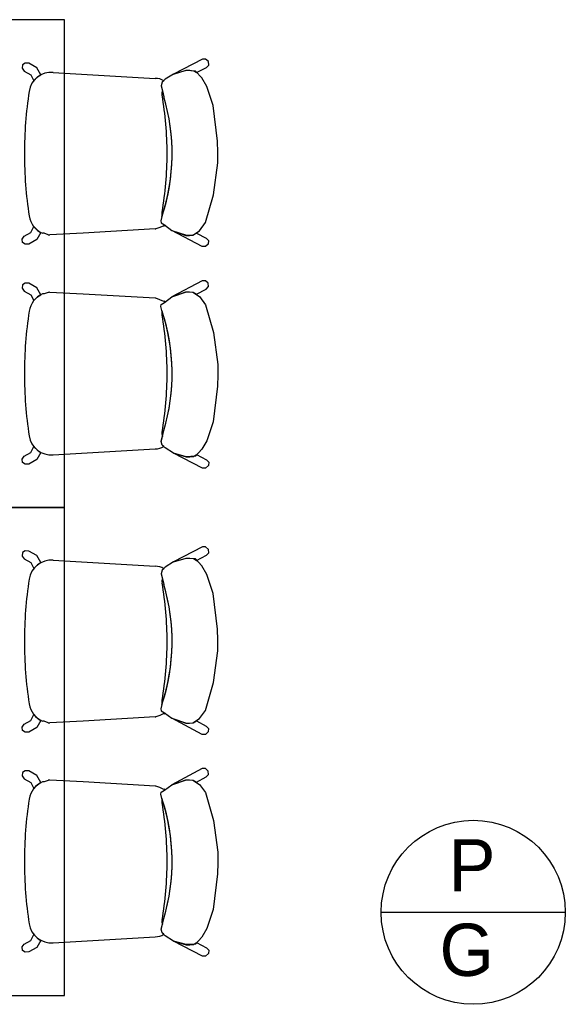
# Model space of a CAD drawing. Header units: metres. Extents: x -1 to 438, y -6 to 53.
# Tile 10 of 149: x 401.37 to 402.94, y 18.69 to 21.52. Entities that reach past the tile are written whole.
import ezdxf

# ---------------------------------------------------------------- set-up
doc = ezdxf.new("R2010")
doc.units = ezdxf.units.M
doc.linetypes.add('CONTINUA', pattern=[0])
doc.layers.add('PA MOBLES ACTUAL', color=7, linetype='CONTINUA', lineweight=25)
doc.layers.add('PA MURS ACTUAL', color=7, linetype='CONTINUA', lineweight=25)
doc.styles.add('Century Gothic', font='txt')

msp = doc.modelspace()

# ---------------------------------------------------------------- linework, layer by layer
at = {"layer": 'PA MOBLES ACTUAL', "color": 180, "transparency": 33554687}
for p, q in [((401.3816, 21.3903), (401.3801, 21.3806)), ((401.3889, 21.3951), (401.3816, 21.3903)), ((401.3997, 21.3948), (401.3889, 21.3951)), ((401.4219, 21.3818), (401.3997, 21.3948)), ((401.8973, 21.4065), (401.814, 21.3636)), ((401.9063, 21.4065), (401.8973, 21.4065)), ((401.9146, 21.3992), (401.9063, 21.4065)), ((401.9087, 21.3826), (401.9157, 21.3895)), ((401.9157, 21.3895), (401.9146, 21.3992)), ((401.3801, 21.3806), (401.3858, 21.3721)), ((401.3858, 21.3721), (401.4054, 21.3616)), ((401.4054, 21.3616), (401.4135, 21.3446)), ((401.4342, 21.3616), (401.4219, 21.3818)), ((401.4295, 21.3587), (401.4342, 21.3616)), ((401.4694, 21.3682), (401.762, 21.3512)), ((401.814, 21.3636), (401.7905, 21.3485)), ((401.814, 21.3636), (401.8506, 21.3744)), ((401.8506, 21.3739), (401.814, 21.3636)), ((401.8506, 21.3744), (401.8613, 21.3744)), ((401.8769, 21.372), (401.8506, 21.3739)), ((401.8613, 21.3744), (401.8714, 21.3732)), ((401.8714, 21.3732), (401.8807, 21.3677)), ((401.8957, 21.3523), (401.8769, 21.372)), ((401.8807, 21.3677), (401.9087, 21.3826)), ((401.4135, 21.3446), (401.4231, 21.3543)), ((401.4231, 21.3543), (401.4295, 21.3587)), ((401.782, 21.3401), (401.7792, 21.3297)), ((401.782, 21.3401), (401.7792, 21.3297)), ((401.7905, 21.3485), (401.782, 21.3401)), ((401.7861, 21.3441), (401.782, 21.3401)), ((401.9098, 21.3278), (401.8957, 21.3523)), ((401.7792, 21.3297), (401.7827, 21.3154)), ((401.7792, 21.3297), (401.7867, 21.2987)), ((401.7827, 21.3154), (401.7867, 21.2987)), ((401.9277, 21.2733), (401.9098, 21.3278)), ((401.9408, 21.1707), (401.9277, 21.2733)), ((401.9418, 21.1388), (401.9408, 21.1707)), ((401.9418, 21.1087), (401.9418, 21.1388)), ((401.9286, 21.0174), (401.9418, 21.1087)), ((401.9061, 20.9375), (401.9286, 21.0174)), ((401.7811, 20.9544), (401.7783, 20.9422)), ((401.7811, 20.9544), (401.7783, 20.9422)), ((401.7783, 20.9422), (401.7792, 20.9365)), ((401.7783, 20.9422), (401.7792, 20.9365)), ((401.8891, 20.914), (401.9061, 20.9375)), ((401.3858, 20.8982), (401.4054, 20.9087)), ((401.4054, 20.9087), (401.4135, 20.9257)), ((401.4135, 20.9257), (401.4231, 20.9161)), ((401.4342, 20.9087), (401.4219, 20.8886)), ((401.4231, 20.9161), (401.4295, 20.9116)), ((401.4295, 20.9116), (401.4342, 20.9087)), ((401.762, 20.9191), (401.5551, 20.9071)), ((401.7748, 20.9232), (401.7637, 20.9191)), ((401.7864, 20.9282), (401.7748, 20.9232)), ((401.7792, 20.9365), (401.7886, 20.9309)), ((401.7792, 20.9365), (401.7886, 20.9309)), ((401.7878, 20.9275), (401.7864, 20.9282)), ((401.7886, 20.9309), (401.7903, 20.9296)), ((401.7886, 20.9309), (401.8093, 20.9149)), ((401.8093, 20.9149), (401.8516, 20.9008)), ((401.8966, 20.8686), (401.8093, 20.9149)), ((401.8093, 20.9149), (401.8499, 20.9007)), ((401.8694, 20.9017), (401.8891, 20.914)), ((401.3801, 20.8897), (401.3858, 20.8982)), ((401.3816, 20.88), (401.3801, 20.8897)), ((401.4219, 20.8886), (401.3997, 20.8755)), ((401.4433, 20.9067), (401.4391, 20.9066)), ((401.455, 20.9023), (401.4433, 20.9067)), ((401.5551, 20.9071), (401.4593, 20.9019)), ((401.8499, 20.9007), (401.8606, 20.9007)), ((401.8516, 20.9008), (401.8694, 20.9017)), ((401.8606, 20.9007), (401.8707, 20.9019)), ((401.8707, 20.9019), (401.88, 20.9074)), ((401.88, 20.9074), (401.908, 20.8925)), ((401.908, 20.8925), (401.9149, 20.8856)), ((401.9149, 20.8856), (401.9139, 20.8759)), ((401.3889, 20.8752), (401.3816, 20.88)), ((401.3997, 20.8755), (401.3889, 20.8752)), ((401.9056, 20.8686), (401.8966, 20.8686)), ((401.9139, 20.8759), (401.9056, 20.8686)), ((401.8966, 20.7706), (401.8093, 20.7243)), ((401.9056, 20.7706), (401.8966, 20.7706)), ((401.9139, 20.7633), (401.9056, 20.7706)), ((401.3816, 20.7591), (401.3801, 20.7495)), ((401.3801, 20.7495), (401.3858, 20.741)), ((401.3889, 20.764), (401.3816, 20.7591)), ((401.3858, 20.741), (401.4054, 20.7305)), ((401.3997, 20.7637), (401.3889, 20.764)), ((401.4219, 20.7506), (401.3997, 20.7637)), ((401.4342, 20.7305), (401.4219, 20.7506)), ((401.88, 20.7318), (401.908, 20.7467)), ((401.908, 20.7467), (401.9149, 20.7536)), ((401.9149, 20.7536), (401.9139, 20.7633)), ((401.4054, 20.7305), (401.4135, 20.7135)), ((401.4135, 20.7135), (401.4231, 20.7231)), ((401.4231, 20.7231), (401.4295, 20.7276)), ((401.4295, 20.7276), (401.4342, 20.7305)), ((401.4433, 20.7325), (401.4391, 20.7326)), ((401.455, 20.7368), (401.4433, 20.7325)), ((401.5551, 20.7321), (401.4593, 20.7372)), ((401.762, 20.7201), (401.5551, 20.7321)), ((401.7748, 20.7159), (401.7637, 20.7201)), ((401.7864, 20.711), (401.7748, 20.7159)), ((401.7878, 20.7117), (401.7864, 20.711)), ((401.7886, 20.7083), (401.8093, 20.7243)), ((401.8093, 20.7243), (401.8499, 20.7385)), ((401.8093, 20.7243), (401.8516, 20.7384)), ((401.8499, 20.7385), (401.8606, 20.7385)), ((401.8516, 20.7384), (401.8694, 20.7374)), ((401.8606, 20.7385), (401.8707, 20.7373)), ((401.8694, 20.7374), (401.8891, 20.7252)), ((401.8707, 20.7373), (401.88, 20.7318)), ((401.8891, 20.7252), (401.9061, 20.7017)), ((401.7783, 20.697), (401.7792, 20.7026)), ((401.7783, 20.697), (401.7792, 20.7026)), ((401.7811, 20.6848), (401.7783, 20.697)), ((401.7811, 20.6848), (401.7783, 20.697)), ((401.7792, 20.7026), (401.7886, 20.7083)), ((401.7792, 20.7026), (401.7886, 20.7083)), ((401.7886, 20.7083), (401.7903, 20.7096)), ((401.9061, 20.7017), (401.9286, 20.6217)), ((401.9286, 20.6217), (401.9418, 20.5305)), ((401.9418, 20.5305), (401.9418, 20.5004)), ((401.9418, 20.5004), (401.9408, 20.4684)), ((401.9408, 20.4684), (401.9277, 20.3659)), ((401.9277, 20.3659), (401.9098, 20.3114)), ((401.7792, 20.3095), (401.7867, 20.3405)), ((401.7792, 20.3095), (401.7827, 20.3238)), ((401.7827, 20.3238), (401.7867, 20.3405)), ((401.4054, 20.2776), (401.4135, 20.2945)), ((401.4135, 20.2945), (401.4231, 20.2849)), ((401.4694, 20.271), (401.762, 20.288)), ((401.782, 20.2991), (401.7792, 20.3095)), ((401.782, 20.2991), (401.7792, 20.3095)), ((401.7861, 20.295), (401.782, 20.2991)), ((401.7905, 20.2907), (401.782, 20.2991)), ((401.814, 20.2756), (401.7905, 20.2907)), ((401.8957, 20.2869), (401.8769, 20.2672)), ((401.9098, 20.3114), (401.8957, 20.2869)), ((401.3801, 20.2586), (401.3858, 20.2671)), ((401.3816, 20.2489), (401.3801, 20.2586)), ((401.3858, 20.2671), (401.4054, 20.2776)), ((401.4342, 20.2775), (401.4219, 20.2574)), ((401.4231, 20.2849), (401.4295, 20.2804)), ((401.4295, 20.2804), (401.4342, 20.2775)), ((401.8506, 20.2653), (401.814, 20.2756)), ((401.8973, 20.2327), (401.814, 20.2756)), ((401.814, 20.2756), (401.8506, 20.2648)), ((401.8769, 20.2672), (401.8506, 20.2653)), ((401.8506, 20.2648), (401.8613, 20.2648)), ((401.8613, 20.2648), (401.8714, 20.266)), ((401.8714, 20.266), (401.8807, 20.2715)), ((401.8807, 20.2715), (401.9087, 20.2566)), ((401.3889, 20.2441), (401.3816, 20.2489)), ((401.3997, 20.2444), (401.3889, 20.2441)), ((401.4219, 20.2574), (401.3997, 20.2444)), ((401.9063, 20.2327), (401.8973, 20.2327)), ((401.9146, 20.24), (401.9063, 20.2327)), ((401.9087, 20.2566), (401.9157, 20.2497)), ((401.9157, 20.2497), (401.9146, 20.24)), ((401.8973, 20.0065), (401.814, 19.9636)), ((401.9063, 20.0065), (401.8973, 20.0065)), ((401.9146, 19.9992), (401.9063, 20.0065)), ((401.3816, 19.9903), (401.3801, 19.9806)), ((401.3801, 19.9806), (401.3858, 19.9721)), ((401.3889, 19.9951), (401.3816, 19.9903)), ((401.3997, 19.9948), (401.3889, 19.9951)), ((401.4219, 19.9818), (401.3997, 19.9948)), ((401.4342, 19.9616), (401.4219, 19.9818)), ((401.8807, 19.9677), (401.9087, 19.9826)), ((401.9087, 19.9826), (401.9157, 19.9895)), ((401.9157, 19.9895), (401.9146, 19.9992)), ((401.3858, 19.9721), (401.4054, 19.9616)), ((401.4054, 19.9616), (401.4135, 19.9446)), ((401.4135, 19.9446), (401.4231, 19.9543)), ((401.4231, 19.9543), (401.4295, 19.9587)), ((401.4295, 19.9587), (401.4342, 19.9616)), ((401.4694, 19.9682), (401.762, 19.9512)), ((401.7905, 19.9485), (401.782, 19.9401)), ((401.814, 19.9636), (401.7905, 19.9485)), ((401.814, 19.9636), (401.8506, 19.9744)), ((401.8506, 19.9739), (401.814, 19.9636)), ((401.8506, 19.9744), (401.8613, 19.9744)), ((401.8769, 19.972), (401.8506, 19.9739)), ((401.8613, 19.9744), (401.8714, 19.9732)), ((401.8714, 19.9732), (401.8807, 19.9677)), ((401.8957, 19.9523), (401.8769, 19.972)), ((401.9098, 19.9278), (401.8957, 19.9523)), ((401.782, 19.9401), (401.7792, 19.9297)), ((401.782, 19.9401), (401.7792, 19.9297)), ((401.7792, 19.9297), (401.7827, 19.9154)), ((401.7792, 19.9297), (401.7867, 19.8987)), ((401.7861, 19.9441), (401.782, 19.9401)), ((401.9277, 19.8733), (401.9098, 19.9278)), ((401.7827, 19.9154), (401.7867, 19.8987)), ((401.9408, 19.7707), (401.9277, 19.8733)), ((401.9418, 19.7388), (401.9408, 19.7707)), ((401.9418, 19.7087), (401.9418, 19.7388)), ((401.9286, 19.6174), (401.9418, 19.7087)), ((401.9061, 19.5375), (401.9286, 19.6174)), ((401.7811, 19.5544), (401.7783, 19.5422)), ((401.7811, 19.5544), (401.7783, 19.5422)), ((401.4054, 19.5087), (401.4135, 19.5257)), ((401.4135, 19.5257), (401.4231, 19.5161)), ((401.7864, 19.5282), (401.7748, 19.5232)), ((401.7783, 19.5422), (401.7792, 19.5365)), ((401.7783, 19.5422), (401.7792, 19.5365)), ((401.7792, 19.5365), (401.7886, 19.5309)), ((401.7792, 19.5365), (401.7886, 19.5309)), ((401.7878, 19.5275), (401.7864, 19.5282)), ((401.7886, 19.5309), (401.7903, 19.5296)), ((401.7886, 19.5309), (401.8093, 19.5149)), ((401.8891, 19.514), (401.9061, 19.5375)), ((401.3801, 19.4897), (401.3858, 19.4982)), ((401.3858, 19.4982), (401.4054, 19.5087)), ((401.4342, 19.5087), (401.4219, 19.4886)), ((401.4231, 19.5161), (401.4295, 19.5116)), ((401.4295, 19.5116), (401.4342, 19.5087)), ((401.4433, 19.5067), (401.4391, 19.5066)), ((401.455, 19.5023), (401.4433, 19.5067)), ((401.5551, 19.5071), (401.4593, 19.5019)), ((401.762, 19.5191), (401.5551, 19.5071)), ((401.7748, 19.5232), (401.7637, 19.5191)), ((401.8093, 19.5149), (401.8516, 19.5008)), ((401.8966, 19.4686), (401.8093, 19.5149)), ((401.8093, 19.5149), (401.8499, 19.5007)), ((401.8499, 19.5007), (401.8606, 19.5007)), ((401.8516, 19.5008), (401.8694, 19.5017)), ((401.8606, 19.5007), (401.8707, 19.5019)), ((401.8694, 19.5017), (401.8891, 19.514)), ((401.8707, 19.5019), (401.88, 19.5074)), ((401.88, 19.5074), (401.908, 19.4925)), ((401.3816, 19.48), (401.3801, 19.4897)), ((401.3889, 19.4752), (401.3816, 19.48)), ((401.3997, 19.4755), (401.3889, 19.4752)), ((401.4219, 19.4886), (401.3997, 19.4755)), ((401.9056, 19.4686), (401.8966, 19.4686)), ((401.9139, 19.4759), (401.9056, 19.4686)), ((401.908, 19.4925), (401.9149, 19.4856)), ((401.9149, 19.4856), (401.9139, 19.4759)), ((401.3816, 19.3591), (401.3801, 19.3495)), ((401.3889, 19.364), (401.3816, 19.3591)), ((401.3997, 19.3637), (401.3889, 19.364)), ((401.4219, 19.3506), (401.3997, 19.3637)), ((401.8966, 19.3706), (401.8093, 19.3243)), ((401.9056, 19.3706), (401.8966, 19.3706)), ((401.9139, 19.3633), (401.9056, 19.3706)), ((401.9149, 19.3536), (401.9139, 19.3633)), ((401.3801, 19.3495), (401.3858, 19.341)), ((401.3858, 19.341), (401.4054, 19.3305)), ((401.4054, 19.3305), (401.4135, 19.3135)), ((401.4342, 19.3305), (401.4219, 19.3506)), ((401.4231, 19.3231), (401.4295, 19.3276)), ((401.4295, 19.3276), (401.4342, 19.3305)), ((401.4433, 19.3325), (401.4391, 19.3326)), ((401.455, 19.3368), (401.4433, 19.3325)), ((401.5551, 19.3321), (401.4593, 19.3372)), ((401.762, 19.3201), (401.5551, 19.3321)), ((401.8093, 19.3243), (401.8499, 19.3385)), ((401.8093, 19.3243), (401.8516, 19.3384)), ((401.8499, 19.3385), (401.8606, 19.3385)), ((401.8516, 19.3384), (401.8694, 19.3374)), ((401.8606, 19.3385), (401.8707, 19.3373)), ((401.8694, 19.3374), (401.8891, 19.3252)), ((401.8707, 19.3373), (401.88, 19.3318)), ((401.88, 19.3318), (401.908, 19.3467)), ((401.908, 19.3467), (401.9149, 19.3536)), ((401.4135, 19.3135), (401.4231, 19.3231)), ((401.7748, 19.3159), (401.7637, 19.3201)), ((401.7864, 19.311), (401.7748, 19.3159)), ((401.7783, 19.297), (401.7792, 19.3026)), ((401.7783, 19.297), (401.7792, 19.3026)), ((401.7792, 19.3026), (401.7886, 19.3083)), ((401.7792, 19.3026), (401.7886, 19.3083)), ((401.7878, 19.3117), (401.7864, 19.311)), ((401.7886, 19.3083), (401.8093, 19.3243)), ((401.7886, 19.3083), (401.7903, 19.3096)), ((401.8891, 19.3252), (401.9061, 19.3017)), ((401.9061, 19.3017), (401.9286, 19.2217)), ((401.7811, 19.2848), (401.7783, 19.297)), ((401.7811, 19.2848), (401.7783, 19.297)), ((401.9286, 19.2217), (401.9418, 19.1305)), ((401.9418, 19.1305), (401.9418, 19.1004)), ((401.9418, 19.1004), (401.9408, 19.0684)), ((401.9408, 19.0684), (401.9277, 18.9659)), ((401.9277, 18.9659), (401.9098, 18.9114)), ((401.7792, 18.9095), (401.7867, 18.9405)), ((401.7827, 18.9238), (401.7867, 18.9405)), ((401.7792, 18.9095), (401.7827, 18.9238)), ((401.782, 18.8991), (401.7792, 18.9095)), ((401.782, 18.8991), (401.7792, 18.9095)), ((401.9098, 18.9114), (401.8957, 18.8869)), ((401.3858, 18.8671), (401.4054, 18.8776)), ((401.4054, 18.8776), (401.4135, 18.8945)), ((401.4135, 18.8945), (401.4231, 18.8849)), ((401.4342, 18.8775), (401.4219, 18.8574)), ((401.4231, 18.8849), (401.4295, 18.8804)), ((401.4295, 18.8804), (401.4342, 18.8775)), ((401.4694, 18.871), (401.762, 18.888)), ((401.7861, 18.895), (401.782, 18.8991)), ((401.7905, 18.8907), (401.782, 18.8991)), ((401.814, 18.8756), (401.7905, 18.8907)), ((401.8506, 18.8653), (401.814, 18.8756)), ((401.8973, 18.8327), (401.814, 18.8756)), ((401.814, 18.8756), (401.8506, 18.8648)), ((401.8957, 18.8869), (401.8769, 18.8672)), ((401.3801, 18.8586), (401.3858, 18.8671)), ((401.3816, 18.8489), (401.3801, 18.8586)), ((401.3889, 18.8441), (401.3816, 18.8489)), ((401.4219, 18.8574), (401.3997, 18.8444)), ((401.8769, 18.8672), (401.8506, 18.8653)), ((401.8506, 18.8648), (401.8613, 18.8648)), ((401.8613, 18.8648), (401.8714, 18.866)), ((401.8714, 18.866), (401.8807, 18.8715)), ((401.8807, 18.8715), (401.9087, 18.8566)), ((401.9087, 18.8566), (401.9157, 18.8497)), ((401.9157, 18.8497), (401.9146, 18.84)), ((401.3997, 18.8444), (401.3889, 18.8441)), ((401.9063, 18.8327), (401.8973, 18.8327)), ((401.9146, 18.84), (401.9063, 18.8327))]:
    msp.add_line(p, q, dxfattribs=at)
at = {"layer": 'PA MOBLES ACTUAL', "transparency": 33554687}
for points in [[(400.8019, 20.1196), (401.5019, 20.1196), (401.5019, 21.5196), (400.8019, 21.5196), (400.8019, 20.1196)], [(400.8019, 18.7196), (401.5019, 18.7196), (401.5019, 20.1196), (400.8019, 20.1196), (400.8019, 18.7196)]]:
    msp.add_lwpolyline(points, close=True, dxfattribs=at)
at = {"layer": 'PA MOBLES ACTUAL', "color": 180, "transparency": 33554687}
for centre, radius, start, end in [((401.463, 21.3054), 0.0631, 84.1934, 172.2529), ((401.7637, 21.3124), 0.0388, 54.769, 92.5597), ((402.4347, 21.1459), 1.0477, 170.7738, 180.5892), ((401.7981, 21.3078), 0.0172, 154.0058, 195.9119), ((401.7981, 21.3078), 0.0172, 154.0058, 195.9119), ((401.2324, 21.1356), 0.5778, 341.7288, 16.3945), ((400.8098, 21.1358), 0.9861, 359.9607, 9.7674), ((400.8098, 21.1358), 0.9861, 359.9607, 9.7674), ((401.2324, 21.1356), 0.5778, 341.9849, 16.3945), ((402.4347, 21.1244), 1.0477, 179.4108, 189.2262), ((400.8098, 21.1345), 0.9861, 350.2326, 0.0393), ((400.8098, 21.1345), 0.9861, 350.2326, 0.0393), ((401.7981, 20.9625), 0.0172, 164.0881, 199.0989), ((401.7981, 20.9625), 0.0172, 164.0881, 199.0989), ((401.463, 20.9649), 0.0631, 187.7471, 247.6544), ((401.2324, 21.1356), 0.5778, 341.7288, 341.9849), ((401.7637, 20.9579), 0.0388, 267.4403, 270.0024), ((401.7637, 20.9579), 0.0388, 308.4302, 313.2052), ((401.463, 20.9649), 0.0631, 262.692, 266.632), ((401.463, 20.6743), 0.0631, 112.3456, 172.2529), ((401.463, 20.6743), 0.0631, 93.368, 97.308), ((401.7637, 20.6813), 0.0388, 89.9976, 92.5597), ((401.7637, 20.6813), 0.0388, 46.7948, 51.5698), ((402.4347, 20.5148), 1.0477, 170.7738, 180.5892), ((401.7981, 20.6767), 0.0172, 160.9011, 195.9119), ((401.7981, 20.6767), 0.0172, 160.9011, 195.9119), ((401.2324, 20.5036), 0.5778, 18.0151, 18.2712), ((401.2324, 20.5036), 0.5778, 343.6055, 18.2712), ((401.2324, 20.5036), 0.5778, 343.6055, 18.0151), ((400.8098, 20.5047), 0.9861, 359.9607, 9.7674), ((400.8098, 20.5047), 0.9861, 359.9607, 9.7674), ((402.4347, 20.4932), 1.0477, 179.4108, 189.2262), ((400.8098, 20.5033), 0.9861, 350.2326, 0.0393), ((400.8098, 20.5033), 0.9861, 350.2326, 0.0393), ((401.463, 20.3338), 0.0631, 187.7471, 275.8066), ((401.7981, 20.3314), 0.0172, 164.0881, 205.9942), ((401.7981, 20.3314), 0.0172, 164.0881, 205.9942), ((401.7637, 20.3268), 0.0388, 267.4403, 305.231), ((401.463, 19.9054), 0.0631, 84.1934, 172.2529), ((401.7637, 19.9124), 0.0388, 54.769, 92.5597), ((402.4347, 19.7459), 1.0477, 170.7738, 180.5892), ((401.7981, 19.9078), 0.0172, 154.0058, 195.9119), ((401.7981, 19.9078), 0.0172, 154.0058, 195.9119), ((401.2324, 19.7356), 0.5778, 341.7288, 16.3945), ((400.8098, 19.7358), 0.9861, 359.9607, 9.7674), ((400.8098, 19.7358), 0.9861, 359.9607, 9.7674), ((401.2324, 19.7356), 0.5778, 341.9849, 16.3945), ((402.4347, 19.7244), 1.0477, 179.4108, 189.2262), ((400.8098, 19.7345), 0.9861, 350.2326, 0.0393), ((400.8098, 19.7345), 0.9861, 350.2326, 0.0393), ((401.463, 19.5649), 0.0631, 187.7471, 247.6544), ((401.7981, 19.5625), 0.0172, 164.0881, 199.0989), ((401.7981, 19.5625), 0.0172, 164.0881, 199.0989), ((401.2324, 19.7356), 0.5778, 341.7288, 341.9849), ((401.7637, 19.5579), 0.0388, 308.4302, 313.2052), ((401.463, 19.5649), 0.0631, 262.692, 266.632), ((401.7637, 19.5579), 0.0388, 267.4403, 270.0024), ((401.463, 19.2743), 0.0631, 112.3456, 172.2529), ((401.463, 19.2743), 0.0631, 93.368, 97.308), ((401.7637, 19.2813), 0.0388, 89.9976, 92.5597), ((401.7637, 19.2813), 0.0388, 46.7948, 51.5698), ((402.4347, 19.1148), 1.0477, 170.7738, 180.5892), ((401.7981, 19.2767), 0.0172, 160.9011, 195.9119), ((401.7981, 19.2767), 0.0172, 160.9011, 195.9119), ((401.2324, 19.1036), 0.5778, 18.0151, 18.2712), ((401.2324, 19.1036), 0.5778, 343.6055, 18.2712), ((400.8098, 19.1047), 0.9861, 359.9607, 9.7674), ((400.8098, 19.1047), 0.9861, 359.9607, 9.7674), ((401.2324, 19.1036), 0.5778, 343.6055, 18.0151), ((402.4347, 19.0932), 1.0477, 179.4108, 189.2262), ((400.8098, 19.1033), 0.9861, 350.2326, 0.0393), ((400.8098, 19.1033), 0.9861, 350.2326, 0.0393), ((401.7981, 18.9314), 0.0172, 164.0881, 205.9942), ((401.7981, 18.9314), 0.0172, 164.0881, 205.9942), ((401.463, 18.9338), 0.0631, 187.7471, 275.8066), ((401.7637, 18.9268), 0.0388, 267.4403, 305.231)]:
    msp.add_arc(centre, radius, start, end, dxfattribs=at)
at = {"layer": 'PA MURS ACTUAL', "color": 7, "linetype": 'CONTINUA', "lineweight": 25, "transparency": 33554687}
msp.add_line((402.4098, 18.9581), (402.9378, 18.9581), dxfattribs=at)
msp.add_circle((402.6738, 18.9581), 0.264, dxfattribs=at)

# ---------------------------------------------------------------- texts
at = {"layer": 'PA MURS ACTUAL', "color": 7, "linetype": 'CONTINUA', "lineweight": 25, "transparency": 33554687, "char_height": 0.15, "attachment_point": 7, "style": 'Century Gothic'}
for s, insert, width in [('P', (402.6036, 19.0179), 0.1975), ('G', (402.5772, 18.7735), 0.2575)]:
    msp.add_mtext(s, dxfattribs=dict(at, insert=insert, width=width))

doc.saveas('drawing.dxf')
